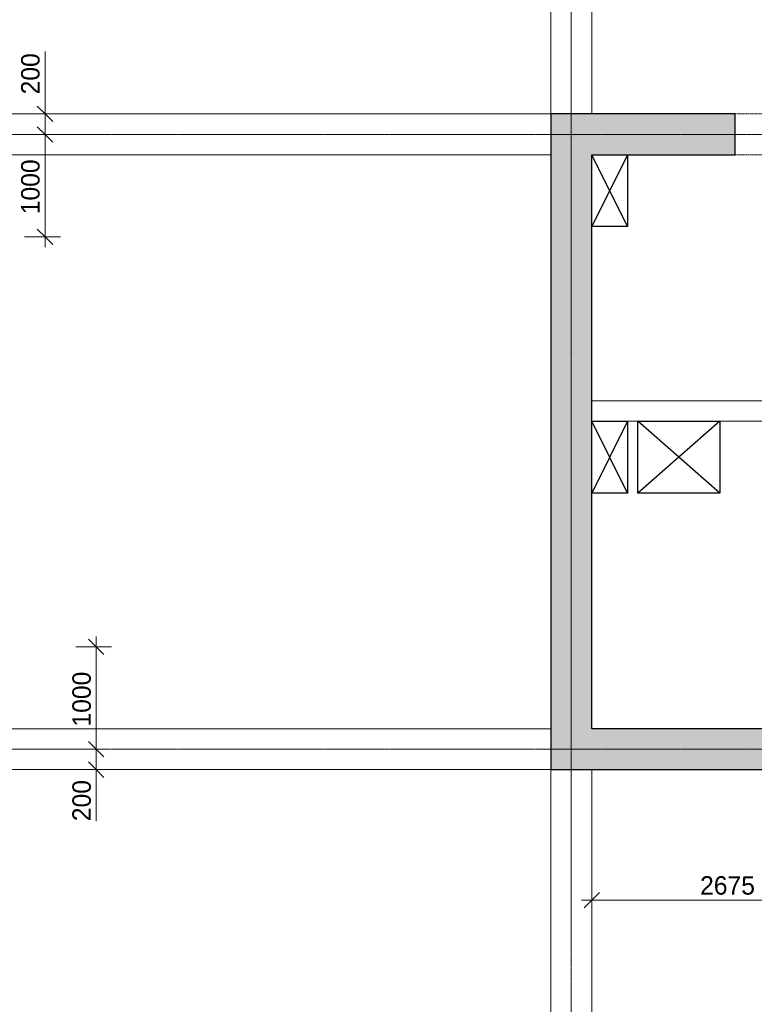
# Model space of a CAD drawing. Header units: millimetres. Extents: x -5900 to 46500, y -6400 to 41533.
# Tile 11 of 14: x 27414 to 34588, y 3210 to 12820. Entities that reach past the tile are written whole.
import ezdxf

# ---------------------------------------------------------------- set-up
doc = ezdxf.new("R2010")
doc.units = ezdxf.units.MM
for name, pattern in [('StructuralPlan-G00$0$Grid Line', [22.225, 12.7, -3.175, 3.175, -3.175]), ('StructuralPlan-G00$0$Hidden 1_5', [2.2, 1.5, -0.7]), ('StructuralPlan-G00$0$Overhead', [3.96875, 2.38125, -1.5875])]:
    doc.linetypes.add(name, pattern=pattern)
for name, color, linetype, lineweight in [('S - LINE', 7, 'Continuous', 20), ('StructuralPlan-G00$0$A-010-D_DIM', 7, 'Continuous', 5), ('StructuralPlan-G00$0$A-010-D_DIM-100', 7, 'Continuous', 5), ('StructuralPlan-G00$0$A-200-M_WALL_EXT', 7, 'Continuous', 30), ('StructuralPlan-G00$0$A-200-M_WALL_PAT', 7, 'Continuous', 30), ('StructuralPlan-G00$0$A-230-M_FLOOR', 7, 'Continuous', 30), ('StructuralPlan-G00$0$A-325-M_DOOR', 7, 'Continuous', 5), ('StructuralPlan-G00$0$S-280-M_STRUCT_FRAME 4', 7, 'StructuralPlan-G00$0$Hidden 1_5', 5), ('StructuralPlan-G00$0$Z-030-M_GRID', 7, 'Continuous', 5)]:
    doc.layers.add(name, color=color, linetype=linetype, lineweight=lineweight)
doc.styles.add('StructuralPlan-G00$0$Cubicon_2', font='Cubicon.ttf', dxfattribs={"height": 180})
doc.dimstyles.new('StructuralPlan-G00$0$CUB_DIM_1_8', dxfattribs={"dimscale": 304.8, "dimtxt": 181.601257, "dimasz": 0.492126, "dimexe": 0.492126, "dimexo": 0.0625, "dimgap": 0, "dimtad": 1, "dimdec": 0, "dimzin": 0, "dimdsep": 46, "dimtxsty": 'StructuralPlan-G00$0$Cubicon_2', "dimblk1": 'StructuralPlan-G00$0$_Oblique', "dimblk2": 'StructuralPlan-G00$0$_Oblique', "dimsah": 1, "dimcen": 0.09, "dimdle": 0.328084, "dimazin": 0, "dimtfac": 1, "dimtdec": 4, "dimtix": 1, "dimtmove": 0, "dimatfit": 3, "dimfxl": 0.656168, "dimfxlon": 1, "dimtvp": 1, "dimtolj": 1, "dimtzin": 0, "dimarcsym": 2})
doc.dimstyles.new('StructuralPlan-G00$0$CUB_DIM_1_8_1', dxfattribs={"dimscale": 304.8, "dimtxt": 181.601257, "dimasz": 0.492126, "dimexe": 0.492126, "dimexo": 0.0625, "dimgap": 0, "dimtad": 1, "dimdec": 0, "dimzin": 0, "dimdsep": 46, "dimtxsty": 'StructuralPlan-G00$0$Cubicon_2', "dimblk1": 'StructuralPlan-G00$0$_Oblique', "dimblk2": 'StructuralPlan-G00$0$_Oblique', "dimsah": 1, "dimcen": 0.09, "dimdle": 0.328084, "dimazin": 0, "dimtfac": 1, "dimtdec": 4, "dimtix": 1, "dimtmove": 1, "dimatfit": 3, "dimfxl": 0.656168, "dimfxlon": 1, "dimtvp": 1, "dimtolj": 1, "dimtzin": 0, "dimarcsym": 2})

# ---------------------------------------------------------------- blocks, each defined once
blk = doc.blocks.new('StructuralPlan-G00$0$00_CUB_DR_XX ღიობი - B1_2000X2300_USED-3070804-G00')
at = {"layer": 'StructuralPlan-G00$0$A-325-M_DOOR', "linetype": 'StructuralPlan-G00$0$Overhead'}
for p, q in [((-1008.2, 200), (991.8, 200)), ((-1008.2, -200), (991.8, -200))]:
    blk.add_line(p, q, dxfattribs=at)
blk = doc.blocks.new('StructuralPlan-G00$0$DIMBLOCK108-G00')
at = {"layer": 'StructuralPlan-G00$0$A-010-D_DIM-100', "transparency": 16777216}
for p, q in [((28161.2, 5700), (28086.2, 5775)), ((28161.2, 5700), (27961.2, 5700)), ((28161.2, 5400), (28161.2, 5700)), ((28161.2, 5700), (28236.2, 5625)), ((28161.2, 5700), (28311.2, 5700)), ((28161.2, 5500), (28086.2, 5575)), ((28161.2, 5516.2), (28161.2, 5600)), ((28161.2, 5500), (27961.2, 5500)), ((28161.2, 4997.1), (28161.2, 5516.2)), ((28161.2, 5500), (28236.2, 5425)), ((28161.2, 5500), (28311.2, 5500))]:
    blk.add_line(p, q, dxfattribs=at)
at = {"layer": 'StructuralPlan-G00$0$A-010-D_DIM-100', "color": 0, "transparency": 16777216, "insert": (27928.1, 4997.1), "char_height": 180, "width": 502.896, "attachment_point": 1, "rotation": 90, "line_spacing_factor": 0.931288, "style": 'StructuralPlan-G00$0$Cubicon_2'}
blk.add_mtext('200', dxfattribs=at)
blk = doc.blocks.new('StructuralPlan-G00$0$_Oblique')
at = {"color": 0, "linetype": 'ByBlock', "lineweight": -2}
blk.add_line((-0.5, -0.5), (0.5, 0.5), dxfattribs=at)
blk = doc.blocks.new('StructuralPlan-G00$0$DIMBLOCK109-G00')
at = {"layer": 'StructuralPlan-G00$0$A-010-D_DIM-100', "transparency": 16777216}
for p, q in [((28161.2, 6700), (28086.2, 6775)), ((28161.2, 5700), (28161.2, 6800)), ((28161.2, 6700), (27961.2, 6700)), ((28161.2, 6700), (28236.2, 6625)), ((28161.2, 6700), (28311.2, 6700)), ((28161.2, 5700), (28086.2, 5775)), ((28161.2, 5700), (27961.2, 5700)), ((28161.2, 5700), (28236.2, 5625)), ((28161.2, 5700), (28311.2, 5700))]:
    blk.add_line(p, q, dxfattribs=at)
at = {"layer": 'StructuralPlan-G00$0$A-010-D_DIM-100', "color": 0, "transparency": 16777216, "insert": (27928.1, 5920.6), "char_height": 180, "width": 670.528, "attachment_point": 1, "rotation": 90, "line_spacing_factor": 0.931288, "style": 'StructuralPlan-G00$0$Cubicon_2'}
blk.add_mtext('1000', dxfattribs=at)
blk = doc.blocks.new('StructuralPlan-G00$0$DIMBLOCK122-G00')
at = {"layer": 'StructuralPlan-G00$0$A-010-D_DIM-100', "transparency": 16777216}
for p, q in [((27661.2, 11700), (27586.2, 11775)), ((27661.2, 11700), (27461.2, 11700)), ((27661.2, 10600), (27661.2, 11700)), ((27661.2, 11700), (27736.2, 11625)), ((27661.2, 11700), (27811.2, 11700)), ((27661.2, 10700), (27586.2, 10775)), ((27661.2, 10700), (27461.2, 10700)), ((27661.2, 10700), (27736.2, 10625)), ((27661.2, 10700), (27811.2, 10700))]:
    blk.add_line(p, q, dxfattribs=at)
at = {"layer": 'StructuralPlan-G00$0$A-010-D_DIM-100', "color": 0, "transparency": 16777216, "insert": (27428.1, 10920.6), "char_height": 180, "width": 670.528, "attachment_point": 1, "rotation": 90, "line_spacing_factor": 0.931288, "style": 'StructuralPlan-G00$0$Cubicon_2'}
blk.add_mtext('1000', dxfattribs=at)
blk = doc.blocks.new('StructuralPlan-G00$0$DIMBLOCK123-G00')
at = {"layer": 'StructuralPlan-G00$0$A-010-D_DIM-100', "transparency": 16777216}
for p, q in [((27661.2, 12509.5), (27661.2, 11990.5)), ((27661.2, 11900), (27586.2, 11975)), ((27661.2, 11700), (27661.2, 12000)), ((27661.2, 11990.5), (27661.2, 11800)), ((27661.2, 11900), (27461.2, 11900)), ((27661.2, 11900), (27736.2, 11825)), ((27661.2, 11900), (27811.2, 11900)), ((27661.2, 11700), (27586.2, 11775)), ((27661.2, 11700), (27461.2, 11700)), ((27661.2, 11700), (27736.2, 11625)), ((27661.2, 11700), (27811.2, 11700))]:
    blk.add_line(p, q, dxfattribs=at)
at = {"layer": 'StructuralPlan-G00$0$A-010-D_DIM-100', "color": 0, "transparency": 16777216, "insert": (27428.1, 12090.5), "char_height": 180, "width": 502.896, "attachment_point": 1, "rotation": 90, "line_spacing_factor": 0.931288, "style": 'StructuralPlan-G00$0$Cubicon_2'}
blk.add_mtext('200', dxfattribs=at)
blk = doc.blocks.new('StructuralPlan-G00$0$DIMBLOCK146-G00')
at = {"layer": 'StructuralPlan-G00$0$A-010-D_DIM-100', "transparency": 16777216}
for p, q in [((33000, 4227.2), (33000, 4427.2)), ((35675, 4227.2), (35675, 4427.2)), ((33000, 4227.2), (33075, 4302.2)), ((35675, 4227.2), (35750, 4302.2)), ((32900, 4227.2), (35675, 4227.2)), ((33000, 4227.2), (32925, 4152.2)), ((33000, 4227.2), (33000, 4077.2)), ((35675, 4227.2), (35600, 4152.2)), ((35675, 4227.2), (35675, 4077.2))]:
    blk.add_line(p, q, dxfattribs=at)
at = {"layer": 'StructuralPlan-G00$0$A-010-D_DIM-100', "color": 0, "transparency": 16777216, "insert": (34058.1, 4460.2), "char_height": 180, "width": 670.528, "attachment_point": 1, "line_spacing_factor": 0.931288, "style": 'StructuralPlan-G00$0$Cubicon_2'}
blk.add_mtext('2675', dxfattribs=at)
blk = doc.blocks.new('StructuralPlan-G00')
at = {"layer": 'StructuralPlan-G00$0$A-200-M_WALL_PAT', "true_color": 0xa4a4a4}
for points in [[(33000, 5500), (33000, 11900), (32600, 11900), (32600, 5500)], [(40400, 5500), (40400, 5900), (33000, 5900), (33000, 5500), (34710, 5500)]]:
    blk.add_hatch(color=253, dxfattribs=at).paths.add_polyline_path(points)
h = blk.add_hatch(color=253, dxfattribs=at)
h.paths.add_polyline_path([(40400, 11500), (40400, 11900), (36400.1, 11900), (36400.1, 11500), (38312.5, 11500)])
h.paths.add_polyline_path([(34400.1, 11500), (34400.1, 11900), (33000, 11900), (33000, 11500)])
at = {"lineweight": 30}
for p, q in [((33350, 10800), (33000, 11500)), ((33350, 11500), (33000, 10800)), ((33350, 8200), (33000, 8900)), ((33350, 8900), (33000, 8200)), ((34250, 8200), (33450, 8900)), ((34250, 8900), (33450, 8200))]:
    blk.add_line(p, q, dxfattribs=at)
at = {"layer": 'StructuralPlan-G00$0$A-200-M_WALL_EXT'}
for p, q in [((32600, 11900), (32600, 5500)), ((34400.1, 11900), (32600, 11900)), ((34400.1, 11500), (34400.1, 11900)), ((33000, 5900), (33000, 11500)), ((33000, 11500), (34400.1, 11500)), ((40400, 5900), (33000, 5900)), ((32600, 5500), (40800, 5500))]:
    blk.add_line(p, q, dxfattribs=at)
at = {"layer": 'StructuralPlan-G00$0$A-230-M_FLOOR'}
for p, q in [((33350, 11500), (33350, 10800)), ((33350, 10800), (33000, 10800)), ((33000, 8900), (33350, 8900)), ((33350, 8900), (33350, 8200)), ((33450, 8900), (34250, 8900)), ((33450, 8200), (33450, 8900)), ((34250, 8900), (34250, 8200)), ((33350, 8200), (33000, 8200)), ((34250, 8200), (33450, 8200))]:
    blk.add_line(p, q, dxfattribs=at)
at = {"layer": 'StructuralPlan-G00$0$S-280-M_STRUCT_FRAME 4'}
for p, q in [((32600, 17100), (32600, 11900)), ((33000, 11900), (33000, 17100)), ((26700, 11900), (32600, 11900)), ((32600, 11500), (26700, 11500)), ((33000, 9100), (37200, 9100)), ((33450, 8900), (33350, 8900)), ((36480, 8900), (34250, 8900)), ((26700, 5900), (32600, 5900)), ((32600, 5500), (26700, 5500)), ((32600, 300), (32600, 5500)), ((33000, 5500), (33000, 300))]:
    blk.add_line(p, q, dxfattribs=at)
at = {"layer": 'StructuralPlan-G00$0$Z-030-M_GRID', "linetype": 'StructuralPlan-G00$0$Grid Line'}
for p, q in [((32800, 22900), (32800, -5500)), ((45600, 11700), (-5000, 11700)), ((45600, 5700), (-5000, 5700))]:
    blk.add_line(p, q, dxfattribs=at)
at = {"layer": 'StructuralPlan-G00$0$A-325-M_DOOR'}
blk.add_blockref('StructuralPlan-G00$0$00_CUB_DR_XX ღიობი - B1_2000X2300_USED-3070804-G00', (35408.3, 11700), dxfattribs=at)
at = {"layer": 'StructuralPlan-G00$0$A-010-D_DIM'}
for base, p1, p2, picture, middle in [((27661.2, 11900), (27461.2, 11700), (27461.2, 11900), 'StructuralPlan-G00$0$DIMBLOCK123-G00', (27548.1, 12341.9)), ((28161.2, 5700), (27961.2, 5500), (27961.2, 5700), 'StructuralPlan-G00$0$DIMBLOCK108-G00', (28048.1, 5248.6))]:
    dim = blk.add_linear_dim(base=base, p1=p1, p2=p2, angle=90, dimstyle='StructuralPlan-G00$0$CUB_DIM_1_8_1', override={"dimpost": '<>', "dimfxl": 200}, dxfattribs=at)
    dim.commit()
    dim.dimension.update_dxf_attribs({"geometry": picture, "text_midpoint": middle, "dimtype": 128, "text_rotation": 90})
for base, p1, p2, picture, middle in [((27661.2, 11700), (27461.2, 10700), (27461.2, 11700), 'StructuralPlan-G00$0$DIMBLOCK122-G00', (27569.3, 11200)), ((28161.2, 6700), (27961.2, 5700), (27961.2, 6700), 'StructuralPlan-G00$0$DIMBLOCK109-G00', (28069.3, 6200))]:
    dim = blk.add_linear_dim(base=base, p1=p1, p2=p2, angle=90, dimstyle='StructuralPlan-G00$0$CUB_DIM_1_8', override={"dimpost": '<>', "dimfxl": 1000}, dxfattribs=at)
    dim.commit()
    dim.dimension.update_dxf_attribs({"geometry": picture, "text_midpoint": middle})
dim = blk.add_linear_dim(base=(35675, 4227.2), p1=(33000, 4427.2), p2=(35675, 4427.2), dimstyle='StructuralPlan-G00$0$CUB_DIM_1_8', override={"dimpost": '<>', "dimfxl": 2675.000094}, dxfattribs=at)
dim.commit()
dim.dimension.update_dxf_attribs({"geometry": 'StructuralPlan-G00$0$DIMBLOCK146-G00', "text_midpoint": (34337.5, 4319)})

msp = doc.modelspace()

# ---------------------------------------------------------------- block references
at = {"layer": 'S - LINE'}
msp.add_blockref('StructuralPlan-G00', (0, 0), dxfattribs=at)

doc.saveas('drawing.dxf')
